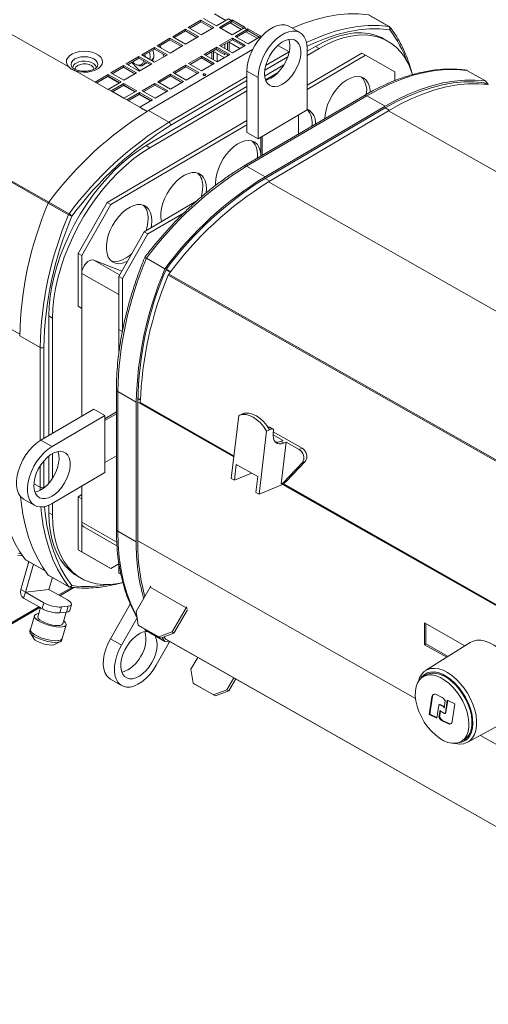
# Model space of a CAD drawing. Header units: millimetres. Extents: x 9 to 1220, y -890 to 456.
# Tile 5 of 10: x 690 to 871, y -748 to -368. Entities that reach past the tile are written whole.
import ezdxf

# ---------------------------------------------------------------- set-up
doc = ezdxf.new("R2010")
doc.units = ezdxf.units.MM

msp = doc.modelspace()

# ---------------------------------------------------------------- linework, layer by layer
at = {"color": 7, "linetype": 'Continuous', "lineweight": 15}
for p, q in [((649.94, -353.13), (709.03, -386.69)), ((760.99, -368.02), (765.98, -370.85)), ((765.98, -370.85), (770.54, -368.18)), ((770.54, -368.18), (771.61, -368.78)), ((832.37, -371.03), (824.53, -366.58)), ((832.49, -371.07), (824.65, -366.62)), ((753.98, -372.13), (749.07, -375.01)), ((758.97, -374.97), (753.98, -372.13)), ((753.98, -372.79), (753.98, -372.13)), ((759.94, -368.63), (755.03, -371.52)), ((755.03, -371.52), (760.02, -374.35)), ((759.94, -369.29), (755.59, -371.84)), ((764.93, -371.47), (759.94, -368.63)), ((759.94, -369.29), (759.94, -368.63)), ((764.36, -371.8), (759.94, -369.29)), ((760.02, -374.35), (764.93, -371.47)), ((771.61, -368.78), (767.05, -371.46)), ((767.05, -371.46), (772.04, -374.29)), ((771.61, -369.44), (767.62, -371.78)), ((771.61, -368.78), (771.61, -369.44)), ((771.96, -369.23), (771.97, -368.57)), ((771.96, -369.23), (776.39, -371.74)), ((771.97, -368.57), (776.96, -371.41)), ((772.04, -374.29), (776.6, -371.62)), ((776.6, -371.62), (777.67, -372.23)), ((778.02, -372.67), (778.03, -372.02)), ((778.03, -372.02), (783.02, -374.85)), ((798.11, -373.41), (793.84, -370.98)), ((748.02, -375.63), (743.11, -378.51)), ((753.01, -378.46), (748.02, -375.63)), ((748.02, -376.28), (748.02, -375.63)), ((749.07, -375.01), (754.06, -377.85)), ((753.98, -372.79), (749.63, -375.33)), ((758.4, -375.3), (753.98, -372.79)), ((754.06, -377.85), (758.97, -374.97)), ((772.06, -375.52), (767.15, -378.4)), ((777.05, -378.35), (772.06, -375.52)), ((772.06, -376.17), (772.06, -375.52)), ((777.67, -372.23), (773.11, -374.9)), ((773.11, -374.9), (778.1, -377.73)), ((777.67, -372.88), (773.67, -375.22)), ((777.67, -372.23), (777.67, -372.88)), ((778.02, -372.67), (782.45, -375.18)), ((778.1, -377.73), (782.66, -375.06)), ((831.95, -376.73), (830.52, -375.92)), ((742.05, -379.13), (737.14, -382.01)), ((742.05, -379.78), (737.71, -382.33)), ((747.04, -381.96), (742.05, -379.13)), ((742.05, -379.78), (742.05, -379.13)), ((746.48, -382.29), (742.05, -379.78)), ((743.11, -378.51), (748.1, -381.35)), ((748.02, -376.28), (743.67, -378.83)), ((744.27, -378.48), (744.67, -379.4)), ((752.44, -378.8), (748.02, -376.28)), ((748.1, -381.35), (753.01, -378.46)), ((766.09, -379.02), (761.19, -381.9)), ((766.09, -379.67), (761.75, -382.22)), ((771.08, -381.85), (766.09, -379.02)), ((766.09, -379.67), (766.09, -379.02)), ((770.52, -382.18), (766.09, -379.67)), ((767.15, -378.4), (772.14, -381.23)), ((772.06, -376.17), (767.71, -378.72)), ((769.18, -379.55), (769.18, -377.86)), ((770.24, -377.23), (770.24, -380.16)), ((774.97, -379.57), (770.55, -377.06)), ((770.81, -377.2), (770.81, -380.48)), ((776.48, -378.68), (772.06, -376.17)), ((772.14, -381.23), (777.05, -378.35)), ((804.1, -378.76), (800.91, -380.63)), ((805.53, -379.57), (800.91, -382.27)), ((800.91, -379.59), (800.91, -403.27)), ((804.1, -378.76), (805.53, -379.57)), ((736.09, -382.63), (731.18, -385.51)), ((736.09, -383.28), (731.75, -385.83)), ((741.08, -385.46), (736.09, -382.63)), ((736.09, -383.28), (736.09, -382.63)), ((740.52, -385.79), (736.09, -383.28)), ((737.14, -382.01), (742.13, -384.84)), ((738.35, -381.95), (738.56, -382.81)), ((739.79, -403.51), (779.86, -380)), ((742.13, -384.84), (747.04, -381.96)), ((760.13, -382.51), (755.22, -385.39)), ((760.13, -383.17), (755.79, -385.72)), ((765.12, -385.35), (760.13, -382.51)), ((760.13, -383.17), (760.13, -382.51)), ((764.56, -385.68), (760.13, -383.17)), ((761.19, -381.9), (766.17, -384.73)), ((764.19, -380.79), (764.19, -383.6)), ((768.96, -383.09), (764.54, -380.58)), ((764.75, -380.7), (764.75, -383.92)), ((765.6, -379.96), (769.18, -381.99)), ((766.17, -384.73), (771.08, -381.85)), ((766.18, -381.51), (766.18, -384.73)), ((769.18, -381.99), (769.18, -381.42)), ((770.24, -382.03), (770.24, -382.34)), ((800.91, -393.7), (822.01, -381.33)), ((800.91, -395.35), (823.43, -382.14)), ((823.43, -382.14), (822.01, -381.33)), ((823.43, -382.14), (834.65, -388.62)), ((730.13, -386.12), (725.22, -389)), ((730.13, -386.78), (725.79, -389.33)), ((735.12, -388.96), (730.13, -386.12)), ((730.13, -386.78), (730.13, -386.12)), ((734.55, -389.29), (730.13, -386.78)), ((731.18, -385.51), (736.17, -388.34)), ((734.71, -385.59), (735.05, -385.78)), ((736.17, -388.34), (741.08, -385.46)), ((737.61, -386.03), (739.25, -385.07)), ((739.31, -385.11), (739.21, -385.09)), ((740.87, -384.12), (741.13, -383.97)), ((740.87, -384.12), (741.13, -383.97)), ((754.17, -386.01), (749.26, -388.89)), ((754.17, -386.66), (749.83, -389.21)), ((759.16, -388.85), (754.17, -386.01)), ((754.17, -386.66), (754.17, -386.01)), ((758.6, -389.18), (754.17, -386.66)), ((755.22, -385.39), (760.21, -388.23)), ((760.21, -388.23), (765.12, -385.35)), ((764.19, -385.47), (764.19, -385.9)), ((791.95, -385.88), (784.49, -390.26)), ((711.67, -388.19), (719.26, -392.5)), ((724.17, -389.62), (719.26, -392.5)), ((724.17, -390.27), (719.83, -392.82)), ((729.16, -392.46), (724.17, -389.62)), ((724.17, -390.27), (724.17, -389.62)), ((728.59, -392.79), (724.17, -390.27)), ((725.22, -389), (730.21, -391.84)), ((730.21, -391.84), (735.12, -388.96)), ((748.21, -389.51), (743.3, -392.39)), ((748.21, -390.16), (743.87, -392.71)), ((753.2, -392.34), (748.21, -389.51)), ((748.21, -390.16), (748.21, -389.51)), ((752.63, -392.67), (748.21, -390.16)), ((749.26, -388.89), (754.25, -391.73)), ((754.25, -391.73), (759.16, -388.85)), ((777.7, -388.28), (781.98, -390.71)), ((777.7, -411.96), (777.7, -388.28)), ((781.98, -414.39), (781.98, -390.71)), ((789.7, -388.85), (784.82, -391.71)), ((834.65, -388.62), (834.65, -391.98)), ((862.45, -388.05), (869.57, -392.1)), ((724.25, -395.34), (719.26, -392.5)), ((724.25, -395.34), (729.16, -392.46)), ((730.23, -393.06), (725.32, -395.94)), ((730.23, -393.72), (725.88, -396.26)), ((735.22, -395.9), (730.23, -393.06)), ((730.23, -393.72), (730.23, -393.06)), ((734.65, -396.23), (730.23, -393.72)), ((742.25, -393.01), (737.34, -395.89)), ((742.25, -393.66), (737.9, -396.21)), ((777.7, -394.25), (738.87, -417.03)), ((747.24, -395.84), (742.25, -393.01)), ((742.25, -393.66), (742.25, -393.01)), ((746.67, -396.17), (742.25, -393.66)), ((743.3, -392.39), (748.29, -395.22)), ((748.29, -395.22), (753.2, -392.34)), ((870.15, -393.4), (869.12, -392.81)), ((869.57, -392.1), (870.58, -393.45)), ((724.25, -395.34), (725.32, -395.94)), ((730.31, -398.78), (725.32, -395.94)), ((730.31, -398.78), (735.22, -395.9)), ((730.31, -398.78), (731.38, -399.38)), ((736.29, -396.5), (731.38, -399.38)), ((736.29, -397.16), (731.94, -399.71)), ((741.28, -399.34), (736.29, -396.5)), ((736.29, -397.16), (736.29, -396.5)), ((740.71, -399.67), (736.29, -397.16)), ((737.34, -395.89), (742.33, -398.72)), ((777.7, -395.89), (740.3, -417.84)), ((742.33, -398.72), (747.24, -395.84)), ((822.95, -397.73), (776.66, -424.89)), ((823.86, -397.81), (777.57, -424.97)), ((823.86, -397.81), (830.99, -401.86)), ((736.37, -402.22), (731.38, -399.38)), ((736.37, -402.22), (741.28, -399.34)), ((784.7, -429.02), (830.99, -401.86)), ((784.7, -429.67), (830.99, -402.51)), ((739.79, -403.51), (747.63, -407.96)), ((800.91, -403.27), (781.98, -414.39)), ((785.95, -431.05), (832.23, -403.56)), ((797.57, -405.24), (797.57, -412.62)), ((832.23, -403.56), (1077.44, -542.84)), ((723.82, -438.94), (777.7, -407.32)), ((725.24, -439.75), (777.7, -408.97)), ((777.7, -411.96), (781.98, -414.39)), ((783.04, -421.14), (783.04, -413.76)), ((783.61, -420.8), (783.61, -413.43)), ((738.87, -417.03), (740.3, -417.84)), ((777.57, -424.97), (784.7, -429.02)), ((785.95, -431.05), (1031.15, -570.33)), ((762.06, -433.66), (761.96, -435.33)), ((708.96, -443.7), (701.11, -439.25)), ((701.34, -438.85), (709.18, -443.31)), ((712.6, -458.59), (723.82, -438.94)), ((714.02, -459.4), (725.24, -439.75)), ((725.24, -439.75), (723.82, -438.94)), ((738.1, -450.3), (758.17, -438.52)), ((739.52, -451.11), (753.5, -442.91)), ((728.28, -467.49), (738.1, -450.3)), ((729.7, -468.3), (739.52, -451.11)), ((739.52, -451.11), (738.1, -450.3)), ((714.02, -459.4), (712.6, -458.59)), ((712.6, -479), (712.6, -458.59)), ((714.02, -479.81), (714.02, -459.4)), ((729.47, -465.42), (718.63, -461.19)), ((738.98, -460.49), (746.11, -464.54)), ((728.28, -474.49), (714.02, -466.39)), ((714.02, -466.39), (714.02, -521.42)), ((746.46, -464.91), (748.15, -465.87)), ((746.6, -464.67), (748.32, -465.65)), ((747.36, -466.99), (992.57, -606.27)), ((747.54, -466.67), (992.75, -605.95)), ((729.7, -468.3), (728.28, -467.49)), ((728.28, -487.91), (728.28, -467.49)), ((729.7, -488.72), (729.7, -468.3)), ((728.28, -474.49), (728.28, -497.48)), ((714.02, -479.81), (712.6, -479)), ((701.35, -482.73), (702.78, -483.54)), ((701.35, -482.73), (701.35, -528.85)), ((702.78, -483.54), (702.78, -528.01)), ((729.7, -488.72), (728.28, -487.91)), ((690.13, -490.45), (697.97, -494.91)), ((727.37, -511.17), (727.37, -565.06)), ((727.91, -511.91), (735.04, -515.96)), ((727.91, -511.91), (727.91, -565.8)), ((735.04, -569.85), (735.04, -515.96)), ((735.6, -569.52), (735.6, -515.63)), ((735.61, -514.4), (736.63, -514.98)), ((736.63, -515.28), (735.61, -514.7)), ((698.32, -530.63), (718.66, -518.69)), ((718.66, -518.69), (722.94, -521.12)), ((722.94, -522.38), (727.37, -519.77)), ((736.78, -516.53), (772.65, -536.91)), ((775.69, -520.6), (776.6, -520.22)), ((702.6, -533.06), (722.94, -521.12)), ((722.94, -523.03), (727.37, -520.43)), ((722.94, -521.12), (722.94, -543.17)), ((774.52, -521.09), (771.65, -545.39)), ((774.52, -521.09), (775.69, -520.6)), ((785.21, -527.16), (782.34, -551.46)), ((786.39, -526.67), (785.21, -527.16)), ((786.08, -525.61), (785.82, -525.72)), ((787.29, -526.3), (786.08, -525.61)), ((787.29, -526.3), (786.39, -526.67)), ((787.68, -526.29), (786.47, -525.61)), ((787.78, -527.74), (787.88, -526.88)), ((798.94, -533.75), (787.82, -527.43)), ((698.32, -530.63), (702.6, -533.06)), ((787.73, -528.54), (791.61, -530.74)), ((790.71, -531.12), (791.61, -530.74)), ((791.92, -531.8), (790.71, -531.12)), ((790.92, -547.51), (792.82, -531.43)), ((791.46, -531.97), (791.51, -531.57)), ((792.82, -531.43), (791.92, -531.8)), ((797.76, -534.24), (792.82, -531.43)), ((797.76, -534.24), (798.94, -533.75)), ((701.35, -536.78), (701.35, -547.24)), ((702.78, -535.81), (702.78, -545.34)), ((727.37, -536.68), (722.94, -539.28)), ((791.64, -547.11), (799.07, -539.29)), ((792.82, -546.62), (800.25, -538.8)), ((800.25, -538.8), (799.07, -539.29)), ((773.58, -540), (772.86, -546.08)), ((781.84, -544.7), (773.58, -540)), ((722.94, -543.17), (702.6, -555.1)), ((772.86, -546.08), (771.65, -545.39)), ((772.86, -546.08), (779.45, -543.34)), ((781.13, -550.77), (781.84, -544.7)), ((791.64, -547.11), (792.82, -546.62)), ((714.02, -548.4), (714.02, -562.28)), ((792.05, -547.43), (782.34, -551.46)), ((791.18, -547.43), (792.36, -546.94)), ((791.55, -547.64), (923.76, -622.74)), ((792.1, -547.05), (792.05, -547.43)), ((691.65, -553.39), (695.93, -555.82)), ((712.6, -552.49), (714.02, -551.65)), ((712.6, -572.9), (712.6, -552.49)), ((714.02, -553.3), (712.6, -552.49)), ((714.02, -573.71), (714.02, -553.3)), ((782.34, -551.46), (781.13, -550.77)), ((701.35, -555.74), (701.35, -558.66)), ((702.78, -555), (702.78, -559.47)), ((701.35, -558.66), (702.78, -559.47)), ((714.85, -564.11), (727.6, -571.35)), ((727.91, -565.8), (735.04, -569.85)), ((723.82, -579.38), (712.6, -572.9)), ((714.02, -573.71), (712.6, -572.9)), ((690.75, -574.48), (689.68, -574.35)), ((692.5, -576.86), (699.96, -581.1)), ((725.24, -580.19), (714.02, -573.71)), ((690.53, -588.29), (693.63, -577.51)), ((692.31, -589.3), (695.42, -578.52)), ((725.24, -580.19), (723.82, -579.38)), ((728.28, -578.41), (725.24, -580.19)), ((728.28, -581.81), (728.28, -577.7)), ((701.11, -582.67), (708.96, -587.12)), ((701.22, -582.76), (709.06, -587.21)), ((702.74, -583.62), (701.41, -588.24)), ((712.45, -583.17), (713.88, -583.98)), ((729.1, -582.28), (728.28, -581.81)), ((729.1, -582.27), (728.28, -581.81)), ((692.31, -589.3), (690.53, -588.29)), ((701.41, -588.24), (692.31, -589.3)), ((692.31, -589.3), (701.41, -588.24)), ((708.54, -592.29), (701.41, -588.24)), ((705.62, -590.63), (710.95, -587.51)), ((740.36, -587.4), (734.94, -596.69)), ((754.26, -595.29), (740.36, -587.4)), ((692.31, -589.3), (691.65, -591.58)), ((691.65, -591.58), (698.78, -595.63)), ((692.31, -589.3), (699.44, -593.35)), ((661.71, -616.4), (697.93, -595.15)), ((698.09, -595.24), (697.08, -598.73)), ((698.78, -595.63), (699.44, -593.35)), ((706.25, -595), (705.6, -597.28)), ((706.25, -595), (708.85, -594.69)), ((708.2, -596.97), (708.85, -594.69)), ((709.44, -596.33), (710.09, -594.06)), ((725.1, -607.27), (732.75, -593.88)), ((754.26, -595.29), (748.84, -604.59)), ((754.77, -596.12), (749.58, -605.04)), ((754.65, -595.53), (754.26, -595.29)), ((695.79, -598.35), (694.26, -603.64)), ((697.06, -598.9), (697.08, -598.73)), ((705.6, -597.28), (708.2, -596.97)), ((706.69, -601.5), (707.99, -597)), ((729.38, -609.7), (735.36, -599.22)), ((734.94, -596.69), (735.83, -602.07)), ((694.21, -603.62), (694.03, -604.26)), ((694.19, -603.84), (694.33, -603.39)), ((694.24, -603.85), (694.26, -603.64)), ((706.46, -607.16), (707.99, -601.87)), ((735.83, -602.07), (743.69, -606.53)), ((735.83, -602.07), (736.57, -602.52)), ((736.57, -602.52), (744.42, -606.98)), ((738.33, -603.52), (738.63, -603.92)), ((846.09, -601.13), (861.66, -609.98)), ((846.09, -609.54), (846.09, -601.13)), ((846.65, -609.21), (846.65, -601.45)), ((694.2, -605.02), (695.54, -607.16)), ((706.33, -607.81), (706.51, -607.17)), ((725.1, -607.27), (729.38, -609.7)), ((738.98, -604.24), (746.11, -608.29)), ((743.69, -606.53), (748.84, -604.59)), ((744.42, -606.98), (743.69, -606.53)), ((749.58, -605.04), (744.42, -606.98)), ((746.11, -608.29), (744.98, -606.77)), ((746.52, -607.57), (745.71, -606.5)), ((746.43, -607.46), (994.3, -748.25)), ((746.66, -607.59), (746.52, -607.57)), ((748.84, -604.59), (749.58, -605.04)), ((703.51, -609.45), (705.79, -608.36)), ((747.87, -608.49), (742.77, -617.43)), ((748.32, -608.53), (746.11, -608.29)), ((846.09, -609.54), (846.65, -609.21)), ((854.65, -614.4), (846.09, -609.54)), ((863.72, -608.68), (846.52, -619.53)), ((855.19, -614.06), (846.65, -609.21)), ((756.08, -619.02), (758.74, -614.45)), ((756.08, -619.02), (756.97, -624.4)), ((769.98, -626.91), (772.64, -622.35)), ((770.71, -627.36), (773.38, -622.77)), ((846.73, -621.18), (845.53, -621.88)), ((725.13, -622.88), (729.41, -625.31)), ((756.97, -624.4), (764.82, -628.86)), ((756.97, -624.4), (757.7, -624.85)), ((757.7, -624.85), (765.55, -629.31)), ((764.82, -628.86), (769.98, -626.91)), ((765.55, -629.31), (764.82, -628.86)), ((770.71, -627.36), (765.55, -629.31)), ((769.98, -626.91), (770.71, -627.36)), ((848.98, -629.59), (847.95, -636.43)), ((849.19, -629.46), (848.16, -636.31)), ((849.19, -629.46), (848.98, -629.59)), ((852.86, -629.92), (850.63, -628.81)), ((850.87, -637.88), (851.62, -632.89)), ((852.16, -632.61), (851.95, -632.74)), ((851.95, -632.74), (853.27, -633.39)), ((852.16, -632.61), (853.48, -633.27)), ((853.48, -633.27), (853.27, -633.39)), ((853.64, -633.99), (854.06, -631.21)), ((854.88, -630.88), (854.13, -635.87)), ((855.05, -630.97), (854.34, -635.75)), ((857.79, -632.33), (854.88, -630.88)), ((856.76, -639.18), (857.79, -632.33)), ((848.16, -636.31), (847.95, -636.43)), ((847.95, -636.43), (850.87, -637.88)), ((848.16, -636.31), (850.9, -637.67)), ((852.1, -634.77), (851.68, -637.55)), ((851.89, -637.43), (851.68, -637.55)), ((852.23, -635.15), (851.89, -637.43)), ((853.8, -636.03), (852.48, -635.37)), ((854.34, -635.75), (854.13, -635.87)), ((862.74, -647.17), (880.6, -637.45)), ((853.09, -638.72), (852.88, -638.85)), ((852.88, -638.85), (855.11, -639.96)), ((853.09, -638.72), (855.32, -639.83)), ((855.32, -639.83), (855.11, -639.96)), ((860.21, -646.89), (861.4, -646.19))]:
    msp.add_line(p, q, dxfattribs=at)
at = {"color": 8, "linetype": 'Continuous', "lineweight": 15}
for p, q in [((765.15, -366.23), (769.57, -368.74)), ((771.21, -369.67), (775.63, -372.18)), ((832.41, -371.06), (832.59, -371.16)), ((832.59, -371.16), (832.9, -371.56)), ((777.27, -373.11), (781.69, -375.63)), ((782.66, -375.06), (783.01, -375.26)), ((597.15, -379.73), (701.31, -438.89)), ((789.6, -378.35), (793.92, -380.8)), ((597.15, -380.15), (701.13, -439.21)), ((793.43, -382.73), (784.52, -387.96)), ((784.89, -386.1), (793.92, -380.8)), ((793.95, -380.82), (793.92, -380.8)), ((724, -390.37), (728.42, -392.89)), ((747.63, -407.96), (777.7, -390.32)), ((730.06, -393.81), (734.48, -396.33)), ((777.7, -391.96), (748.34, -409.18)), ((869.08, -392.81), (870.12, -393.39)), ((736.12, -397.26), (740.54, -399.77)), ((736.37, -402.22), (739.23, -403.84)), ((830.99, -402.51), (832.53, -403.39)), ((784.7, -429.67), (786.53, -430.71)), ((597.15, -436.99), (690.14, -489.81)), ((728.63, -466.87), (718.63, -461.19)), ((697.97, -530.84), (697.97, -494.91)), ((699.39, -494.9), (699.39, -530)), ((772.63, -537.03), (735.6, -516)), ((736.61, -516.15), (772.68, -536.64)), ((776.74, -520.3), (776.6, -520.22)), ((699.39, -538.71), (699.39, -548.79)), ((697.97, -548.8), (697.97, -540.66)), ((695.61, -547.46), (697.97, -548.8)), ((697.98, -550.01), (697.97, -548.8)), ((699.39, -548.79), (699.39, -549.1)), ((923.75, -622.87), (791.41, -547.7)), ((791.84, -547.52), (923.8, -622.48)), ((727.53, -569.95), (714.02, -562.28)), ((735.6, -569.52), (842.65, -630.33)), ((692.41, -576.79), (699.93, -581.06)), ((705.15, -590.37), (710.18, -587.42)), ((709.18, -587.25), (708.96, -587.12)), ((709.67, -587.31), (709.18, -587.25)), ((662.04, -615.66), (697.46, -594.88)), ((738.51, -603.63), (738.98, -604.24)), ((994.23, -748.15), (746.34, -607.35)), ((867.62, -644.51), (984.52, -710.91))]:
    msp.add_line(p, q, dxfattribs=at)
at = {"color": 7, "linetype": 'Continuous', "lineweight": 15, "flags": 128}
for points in [[(795.11, -371.71), (799.5, -369.93), (803.9, -368.47), (808.23, -367.37), (812.47, -366.63), (816.61, -366.25), (820.63, -366.23), (824.53, -366.58)], [(777.7, -388.28), (777.83, -386.39), (778.21, -384.4), (778.84, -382.36), (779.7, -380.33), (780.76, -378.37), (781.99, -376.53), (783.37, -374.86), (784.84, -373.4), (786.39, -372.19), (787.95, -371.28), (789.49, -370.67), (790.97, -370.39), (792.35, -370.45), (793.58, -370.85), (793.84, -370.98)], [(781.98, -390.71), (782.11, -388.82), (782.49, -386.83), (783.12, -384.79), (783.97, -382.76), (785.03, -380.8), (786.27, -378.96), (787.64, -377.29), (789.12, -375.83), (790.66, -374.62), (792.23, -373.71), (793.77, -373.1), (795.25, -372.82), (796.62, -372.88), (797.86, -373.28), (798.92, -374), (799.77, -375.02), (800.4, -376.32), (800.79, -377.86), (800.91, -379.59)], [(830.52, -375.92), (829.51, -375.39), (827.15, -374.45), (824.62, -373.83), (821.96, -373.54), (819.17, -373.59), (816.28, -373.98), (813.31, -374.69), (810.28, -375.73), (807.2, -377.09), (804.1, -378.76)], [(841.46, -389.6), (841.02, -388.24), (839.89, -385.54), (838.53, -383.1), (836.94, -380.93), (835.14, -379.05), (833.13, -377.47), (830.94, -376.2), (828.57, -375.26), (826.05, -374.64), (823.38, -374.35), (820.6, -374.4), (817.71, -374.78), (814.74, -375.5), (811.7, -376.54), (808.62, -377.9), (805.53, -379.57)], [(784.43, -389.27), (784.56, -387.65), (784.93, -385.94), (785.55, -384.2), (786.37, -382.49), (787.38, -380.89), (788.53, -379.43), (789.79, -378.19), (791.11, -377.19), (792.44, -376.48), (793.74, -376.09), (794.95, -376.02), (796.04, -376.28), (796.96, -376.87), (797.68, -377.75), (798.18, -378.9), (798.43, -380.28), (798.43, -381.83), (798.18, -383.5), (797.68, -385.23), (796.96, -386.96), (796.04, -388.63), (794.95, -390.16), (793.74, -391.52), (792.44, -392.65), (791.11, -393.5), (789.79, -394.06), (788.53, -394.29), (787.38, -394.19), (786.37, -393.76), (785.55, -393.03), (784.93, -392.01), (784.56, -390.74), (784.43, -389.27)], [(793.77, -376.08), (793.9, -376.47), (794.15, -377.85), (794.15, -379.4), (793.9, -381.07), (793.4, -382.8), (792.68, -384.53), (791.76, -386.2), (790.68, -387.73), (789.46, -389.09), (788.17, -390.22), (786.84, -391.07), (785.52, -391.63), (784.85, -391.79)], [(709.03, -386.69), (708.39, -385.84), (708.1, -384.93), (708.18, -384), (708.62, -383.11), (709.4, -382.3), (710.48, -381.62), (711.81, -381.09), (713.3, -380.75), (714.89, -380.62), (716.49, -380.7), (718.02, -380.99), (719.39, -381.48), (720.53, -382.13), (721.39, -382.91), (721.92, -383.79), (722.08, -384.71), (721.88, -385.63), (721.32, -386.5), (720.43, -387.27), (719.27, -387.9), (717.88, -388.37), (716.34, -388.64), (714.74, -388.7), (713.15, -388.55), (711.67, -388.19)], [(740.1, -380.93), (740.26, -381.54), (740.39, -382.72)], [(740.39, -382.72), (740.26, -383.75), (740.25, -383.77)], [(741.46, -380.13), (741.71, -381.07), (741.85, -382.32)], [(745.38, -381.67), (745.45, -381.97), (745.6, -382.81)], [(737.91, -384.31), (737.82, -384.71), (737.44, -385.45), (736.84, -385.9), (736.07, -386.03), (735.19, -385.82), (734.28, -385.3), (733.62, -384.73)], [(738.54, -384.67), (738.35, -385.2), (737.85, -385.87), (737.14, -386.22), (736.28, -386.24), (735.33, -385.93), (735.05, -385.78)], [(761.64, -389.45), (761.48, -389.38), (761.29, -389.36), (761.1, -389.39), (760.94, -389.45), (760.83, -389.54), (760.79, -389.65), (760.83, -389.76), (760.94, -389.86), (761.11, -389.92), (761.3, -389.94), (761.49, -389.92), (761.65, -389.85), (761.76, -389.76), (761.79, -389.65), (761.75, -389.54), (761.64, -389.45)], [(807.65, -406.7), (807.78, -405.11), (808.15, -403.22), (808.77, -401.28), (809.6, -399.36), (810.63, -397.5), (811.82, -395.77), (813.15, -394.21), (814.57, -392.87), (816.05, -391.79), (817.53, -390.99), (818.99, -390.5), (820.37, -390.34), (821.63, -390.5), (822.75, -390.99), (823.68, -391.79), (824.41, -392.88), (824.9, -394.22), (825.16, -395.78), (825.19, -396.46)], [(862.45, -388.05), (858.54, -387.7), (854.5, -387.7), (850.35, -388.08), (846.09, -388.81), (841.75, -389.91), (837.34, -391.37), (832.87, -393.17), (828.37, -395.32), (823.86, -397.81)], [(830.99, -401.86), (835.5, -399.37), (840, -397.22), (844.46, -395.42), (848.88, -393.96), (853.22, -392.86), (857.48, -392.13), (861.63, -391.75), (865.67, -391.75), (869.57, -392.1)], [(830.99, -402.51), (835.45, -400.05), (839.9, -397.92), (844.32, -396.13), (848.68, -394.69), (852.98, -393.6), (857.19, -392.86), (861.3, -392.49), (865.3, -392.47), (869.17, -392.82)], [(832.23, -403.56), (836.74, -401.05), (841.22, -398.87), (845.68, -397.03), (850.08, -395.54), (854.42, -394.41), (858.67, -393.63), (862.83, -393.21), (866.87, -393.16), (870.78, -393.47)], [(738.87, -417.03), (735.78, -418.99), (732.7, -421.25), (729.66, -423.77), (726.69, -426.54), (723.8, -429.55), (721.02, -432.77), (718.35, -436.18), (715.83, -439.76), (713.46, -443.48), (711.27, -447.32), (709.26, -451.25), (707.46, -455.25), (705.87, -459.28), (704.51, -463.32), (703.38, -467.35), (702.5, -471.33), (701.86, -475.24), (701.48, -479.04), (701.35, -482.73)], [(765.6, -432.38), (765.57, -431.6), (765.7, -429.8), (766.07, -427.91), (766.68, -425.97), (767.52, -424.05), (768.55, -422.19), (769.74, -420.46), (771.07, -418.9), (772.49, -417.56), (773.97, -416.48), (775.45, -415.68), (776.91, -415.19), (778.29, -415.03), (779.55, -415.19), (780.67, -415.68), (781.6, -416.48), (782.33, -417.57), (782.82, -418.91), (783.04, -420.12)], [(740.3, -417.84), (737.2, -419.8), (734.12, -422.05), (731.09, -424.58), (728.12, -427.35), (725.23, -430.36), (722.44, -433.58), (719.78, -436.99), (717.25, -440.57), (714.89, -444.29), (712.69, -448.13), (710.69, -452.06), (708.89, -456.06), (707.3, -460.09), (705.94, -464.13), (704.81, -468.16), (703.93, -472.14), (703.29, -476.05), (702.91, -479.85), (702.78, -483.54)], [(744.82, -446.36), (744.81, -446.35), (744.56, -444.79), (744.56, -443.06), (744.81, -441.21), (745.31, -439.28), (746.03, -437.35), (746.97, -435.45), (748.08, -433.65), (749.35, -432), (750.73, -430.55), (752.18, -429.33), (753.67, -428.39), (755.14, -427.74), (756.57, -427.41), (757.89, -427.41), (759.09, -427.74), (760.12, -428.39), (760.95, -429.33), (761.56, -430.55), (761.94, -432.01), (762.06, -433.66), (762.06, -433.66)], [(731.57, -461.72), (731.14, -461.92), (729.69, -462.41), (728.31, -462.58), (727.04, -462.41), (725.93, -461.92), (724.99, -461.12), (724.27, -460.04), (723.77, -458.7), (723.52, -457.14), (723.52, -455.41), (723.77, -453.55), (724.27, -451.63), (724.99, -449.69), (725.93, -447.8), (727.04, -446), (728.31, -444.35), (729.69, -442.89), (731.14, -441.68), (732.63, -440.73), (734.1, -440.09), (735.53, -439.76), (736.85, -439.76), (738.05, -440.09), (739.08, -440.73), (739.91, -441.68), (740.52, -442.9), (740.9, -444.35), (741.02, -446), (741.02, -446)], [(741.02, -446), (740.9, -447.8), (740.74, -448.75)], [(733.32, -458.66), (732.68, -459.23), (731.2, -460.32), (729.72, -461.11), (728.26, -461.6), (726.88, -461.77), (725.62, -461.6), (725.41, -461.54)], [(718.63, -461.19), (717.96, -461.1), (717.19, -461.29), (716.4, -461.77), (715.64, -462.48), (714.98, -463.38), (714.46, -464.38), (714.13, -465.41), (714.02, -466.39)], [(775.69, -520.6), (777, -520.27), (778.4, -520.27), (779.86, -520.61), (781.32, -521.28), (782.74, -522.25), (784.09, -523.5), (785.32, -524.99), (786.39, -526.67)], [(785.21, -527.16), (784.14, -525.48), (782.91, -523.99), (781.56, -522.74), (780.14, -521.77), (778.68, -521.1), (777.23, -520.76), (775.82, -520.75), (774.52, -521.09)], [(787.88, -526.88), (787.89, -526.71), (787.87, -526.57), (787.82, -526.44), (787.75, -526.35), (787.66, -526.28), (787.55, -526.25), (787.42, -526.26), (787.29, -526.3)], [(791.92, -531.8), (790.98, -532.08), (790.11, -532.11), (789.34, -531.9), (788.69, -531.45), (788.2, -530.78), (787.87, -529.92), (787.73, -528.89), (787.78, -527.74)], [(691.65, -553.39), (691.36, -553.2), (690.4, -552.33), (689.65, -551.17), (689.14, -549.74), (688.89, -548.1), (688.89, -546.28), (689.14, -544.33), (689.65, -542.31), (690.4, -540.27), (691.36, -538.27), (692.51, -536.36), (693.82, -534.6), (695.25, -533.03), (696.76, -531.69), (698.32, -530.63)], [(702.6, -555.1), (701.04, -555.87), (699.53, -556.31), (698.09, -556.42), (696.78, -556.19), (695.63, -555.63), (694.67, -554.76), (693.93, -553.6), (693.42, -552.17), (693.16, -550.53), (693.16, -548.71), (693.42, -546.76), (693.93, -544.74), (694.67, -542.7), (695.63, -540.7), (696.78, -538.79), (698.09, -537.03), (699.53, -535.46), (701.04, -534.12), (702.6, -533.06)], [(702.6, -552.25), (701.27, -552.88), (699.99, -553.19), (698.81, -553.17), (697.76, -552.83), (696.89, -552.17), (696.22, -551.22), (695.78, -550), (695.59, -548.58), (695.66, -546.99), (695.97, -545.3), (696.53, -543.56), (697.3, -541.84), (698.26, -540.21), (699.39, -538.71), (700.62, -537.4), (701.93, -536.34), (703.27, -535.56), (704.58, -535.09), (705.81, -534.94), (706.93, -535.12), (707.9, -535.62), (708.67, -536.43), (709.23, -537.52), (709.54, -538.84), (709.61, -540.36), (709.42, -542.01), (708.98, -543.73), (708.31, -545.46), (707.44, -547.15), (706.39, -548.72), (705.21, -550.13), (703.93, -551.32), (702.6, -552.25)], [(704.92, -535.01), (704.95, -535.09), (705.26, -536.42), (705.33, -537.93), (705.14, -539.58), (704.7, -541.3), (704.04, -543.04), (703.16, -544.72), (702.11, -546.3), (700.93, -547.7), (699.65, -548.89), (698.32, -549.82)], [(681.77, -545.03), (682.23, -549.78), (682.94, -554.34), (683.91, -558.69), (685.13, -562.81), (686.59, -566.7), (688.3, -570.33), (690.24, -573.7), (692.41, -576.79)], [(698.32, -549.82), (697, -550.45), (696, -550.72)], [(701.11, -582.67), (698.86, -579.46), (696.84, -575.95), (695.08, -572.16), (693.58, -568.11), (692.35, -563.79), (691.38, -559.24), (690.69, -554.47), (690.48, -552.43)], [(701.35, -558.66), (701.48, -562.2), (701.86, -565.55), (702.5, -568.71), (703.38, -571.66), (704.51, -574.36), (705.87, -576.8), (707.46, -578.97), (709.26, -580.85), (711.27, -582.43), (712.45, -583.17)], [(702.78, -559.47), (702.91, -563.01), (703.29, -566.36), (703.93, -569.52), (704.81, -572.47), (705.94, -575.17), (707.3, -577.61), (708.89, -579.78), (710.69, -581.66), (712.69, -583.24), (714.89, -584.51), (717.25, -585.45), (719.78, -586.07), (722.44, -586.36), (725.23, -586.31), (728.12, -585.93), (729.95, -585.52)], [(691.3, -575.29), (691.05, -575.26), (689.39, -575.08)], [(740.36, -587.4), (740.52, -587.15), (740.63, -587.01)], [(708.85, -594.69), (709.42, -594.58), (709.83, -594.4), (710.06, -594.14), (710.11, -593.83), (709.97, -593.48), (709.66, -593.1), (709.17, -592.69), (708.54, -592.29)], [(754.53, -594.91), (754.42, -595.05), (754.26, -595.29)], [(695.76, -598.57), (695.91, -598.11), (696.42, -597.76), (697.24, -597.56), (697.43, -597.53)], [(707.03, -600.3), (707.27, -600.49), (707.81, -601.1), (708.01, -601.65), (707.86, -602.11), (707.36, -602.46), (706.54, -602.67), (705.45, -602.73), (704.15, -602.63), (702.72, -602.39), (701.25, -602.02), (699.81, -601.54), (698.49, -600.97), (697.37, -600.36), (696.51, -599.73), (695.96, -599.12), (695.76, -598.57), (695.76, -598.57)], [(706.69, -601.5), (706.68, -601.54), (706.34, -601.89), (705.68, -602.1), (704.73, -602.17), (703.58, -602.09), (702.29, -601.85), (700.98, -601.49), (699.74, -601.03), (698.65, -600.5), (697.81, -599.94), (697.26, -599.39), (697.06, -598.9)], [(709.44, -596.33), (709.4, -596.42), (709.17, -596.67), (708.76, -596.86), (708.2, -596.97)], [(706.53, -606.91), (706.54, -606.95), (706.38, -607.41), (705.88, -607.76), (705.05, -607.97), (703.95, -608.03), (702.65, -607.94), (701.21, -607.7), (699.72, -607.32), (698.27, -606.84), (696.94, -606.27), (695.81, -605.65), (694.94, -605.01), (694.39, -604.4), (694.19, -603.84)], [(706.46, -607.16), (706.33, -607.4), (705.83, -607.74), (705.01, -607.95), (703.92, -608.01), (702.63, -607.92), (701.2, -607.68), (699.72, -607.31), (698.28, -606.83), (696.96, -606.26), (695.84, -605.64), (694.98, -605.01), (694.44, -604.41), (694.24, -603.85)], [(694.03, -604.26), (694, -604.48), (694.21, -605.04), (694.76, -605.65), (695.62, -606.28), (696.75, -606.9), (698.08, -607.47), (699.53, -607.96), (701.02, -608.34), (702.46, -608.58), (703.77, -608.67), (704.87, -608.61), (705.69, -608.4), (706.2, -608.05), (706.33, -607.81)], [(703.51, -609.45), (703.26, -609.55), (702.48, -609.66), (701.48, -609.63), (700.33, -609.46), (699.12, -609.15), (697.95, -608.74), (696.93, -608.26), (696.12, -607.75), (695.6, -607.24), (695.54, -607.16)], [(725.13, -622.88), (724.57, -622.5), (723.66, -621.55), (722.98, -620.32), (722.53, -618.84), (722.34, -617.14), (722.4, -615.29), (722.72, -613.32), (723.29, -611.29), (724.09, -609.25), (725.1, -607.27)], [(741.03, -616.43), (740, -618.02), (738.83, -619.45), (737.56, -620.67), (736.24, -621.63), (734.91, -622.3), (733.62, -622.66), (732.42, -622.68), (731.36, -622.38), (730.46, -621.76), (729.76, -620.84), (729.3, -619.66), (729.08, -618.26), (729.11, -616.68), (729.39, -615), (729.92, -613.27), (730.66, -611.54), (731.61, -609.89), (732.71, -608.37), (733.94, -607.04), (735.24, -605.95), (736.57, -605.13), (737.89, -604.62), (739.14, -604.43), (739.31, -604.43)], [(742.27, -606.1), (742.64, -606.86), (742.99, -608.16), (743.08, -609.65), (742.93, -611.28), (742.52, -613), (741.88, -614.74), (741.03, -616.43)], [(742.77, -617.43), (741.57, -619.31), (740.23, -621.03), (738.77, -622.55), (737.24, -623.82), (735.68, -624.81), (734.13, -625.5), (732.63, -625.86), (731.23, -625.88), (729.95, -625.57), (728.85, -624.93), (727.94, -623.98), (727.25, -622.75), (726.81, -621.27), (726.61, -619.57), (726.68, -617.72), (727, -615.75), (727.57, -613.72), (728.37, -611.68), (729.38, -609.7)], [(884.19, -628.89), (883.95, -626.78), (883.47, -624.6), (882.76, -622.38), (881.82, -620.17), (880.67, -618.03), (879.35, -615.99), (877.88, -614.1), (876.29, -612.39), (874.62, -610.92), (872.9, -609.7), (871.16, -608.76), (869.45, -608.12), (867.8, -607.81), (866.25, -607.81), (864.82, -608.14), (863.72, -608.68)], [(843.74, -623.66), (844.21, -622.3), (844.97, -620.99), (845.95, -619.94), (847.13, -619.2), (848.48, -618.77), (849.97, -618.66), (851.57, -618.88), (853.24, -619.42), (854.94, -620.26), (856.64, -621.4), (858.3, -622.81), (859.88, -624.45), (861.35, -626.28), (862.67, -628.27), (863.81, -630.37), (864.76, -632.54), (865.48, -634.72), (865.96, -636.87), (866.19, -638.94), (866.16, -640.88), (865.89, -642.65), (865.36, -644.22), (864.6, -645.53), (863.62, -646.58), (862.44, -647.32), (861.09, -647.75), (859.6, -647.86), (858, -647.64), (857.78, -647.59)], [(863.19, -639.52), (862.96, -637.55), (862.49, -635.51), (861.78, -633.43), (860.85, -631.38), (859.72, -629.41), (858.43, -627.55), (856.99, -625.87), (855.46, -624.39), (853.86, -623.16), (852.24, -622.21), (850.64, -621.55), (849.08, -621.21), (847.63, -621.2), (846.3, -621.51), (845.13, -622.14), (844.16, -623.07), (843.39, -624.28), (842.87, -625.73), (842.58, -627.4), (842.55, -629.24), (842.78, -631.21), (843.25, -633.26), (843.96, -635.33), (844.89, -637.38), (846.02, -639.36), (847.32, -641.21), (848.75, -642.9), (850.28, -644.37), (851.88, -645.6), (853.5, -646.56), (855.11, -647.21), (856.66, -647.55), (858.12, -647.56), (859.44, -647.25), (860.61, -646.62), (861.59, -645.7), (862.35, -644.49), (862.88, -643.03), (863.16, -641.36), (863.19, -639.52)], [(859.18, -647.34), (860.41, -647.14), (861.65, -646.62), (862.71, -645.8), (863.57, -644.69), (864.21, -643.32), (864.6, -641.73), (864.75, -639.95), (864.65, -638.02), (864.31, -635.99), (863.72, -633.9), (862.9, -631.82), (861.88, -629.77), (860.68, -627.82), (859.32, -626), (857.84, -624.36), (856.26, -622.95), (854.64, -621.78), (853, -620.89), (851.39, -620.31), (849.84, -620.03), (848.39, -620.08), (847.08, -620.44), (845.92, -621.12), (844.96, -622.09), (844.64, -622.55)], [(864.38, -638.82), (864.15, -636.85), (863.68, -634.81), (862.97, -632.73), (862.04, -630.68), (860.91, -628.71), (859.62, -626.85), (858.19, -625.17), (856.65, -623.69), (855.06, -622.46), (853.43, -621.51), (851.83, -620.85), (850.28, -620.51), (848.82, -620.5), (847.49, -620.81), (846.73, -621.18)], [(861.4, -646.19), (861.8, -645.93), (862.78, -645), (863.54, -643.79), (864.07, -642.33), (864.35, -640.66), (864.38, -638.82)]]:
    msp.add_lwpolyline(points, dxfattribs=at)
at = {"color": 8, "linetype": 'Continuous', "lineweight": 15, "flags": 128}
for points in [[(800.66, -377.21), (802.9, -376.18), (807.34, -374.38), (811.74, -372.93), (816.07, -371.83), (820.31, -371.09), (824.45, -370.7), (828.48, -370.69), (832.37, -371.03)], [(832.71, -372.35), (828.86, -372.01), (824.87, -372.02), (820.77, -372.4), (816.57, -373.13), (812.28, -374.22), (807.93, -375.66), (803.52, -377.45), (800.88, -378.68)], [(720, -386.56), (720.06, -386.44), (720.23, -385.67), (720.04, -384.9), (719.52, -384.19), (718.69, -383.58), (717.62, -383.11), (716.37, -382.82), (715.04, -382.72), (713.71, -382.83), (712.48, -383.13), (711.42, -383.61)], [(711.42, -383.61), (710.61, -384.23), (710.11, -384.95), (709.94, -385.72), (710.13, -386.48), (710.16, -386.54)], [(719.58, -387.09), (719.57, -386.8), (719.29, -386.08), (718.66, -385.43), (717.75, -384.91), (716.62, -384.57), (715.37, -384.41), (714.09, -384.47), (712.9, -384.74), (711.88, -385.18)], [(718.65, -387.63), (718.65, -387.42), (718.4, -386.76), (717.79, -386.18), (716.89, -385.74), (715.79, -385.5), (714.61, -385.48), (713.49, -385.68), (712.54, -386.08)], [(708.96, -587.12), (706.7, -583.91), (704.69, -580.41), (702.93, -576.62), (701.42, -572.56), (700.19, -568.25), (699.22, -563.7), (698.53, -558.93), (698.28, -556.42)], [(699.69, -556.28), (699.94, -558.82), (700.62, -563.55), (701.58, -568.05), (702.81, -572.32), (704.29, -576.34), (706.03, -580.1), (708.03, -583.57), (710.26, -586.74)], [(727.91, -565.8), (728.05, -570.98), (728.47, -575.97), (729.17, -580.76), (730.14, -585.32), (731.39, -589.65), (732.9, -593.72), (734.68, -597.52), (735.26, -598.6)]]:
    msp.add_lwpolyline(points, dxfattribs=at)
at = {"color": 7, "linetype": 'Continuous', "lineweight": 15}
for centre, radius, start, end in [((820.36, -451.88), 96.34, 120.1541, 120.4011), ((819.98, -451.89), 95.59, 120.1541, 120.4011), ((825.35, -454.71), 96.34, 120.1541, 120.4011), ((826.42, -455.32), 96.34, 120.1541, 120.4011), ((831.75, -371.89), 1.06, 334.8088, 54.3678), ((832.32, -371.37), 0.338, 37.3815, 82.6044), ((832.15, -371.8), 0.779, 315.7848, 55.5119), ((826.04, -455.33), 95.59, 120.1541, 120.4011), ((831.41, -458.15), 96.34, 120.1541, 120.4011), ((739.31, -382.18), 2.53, 309.158, 3.3295), ((738.72, -382.53), 3.13, 324.337, 3.7998), ((746.53, -375.42), 16.18, 215.7258, 231.8119), ((816.07, -395.76), 7.76, 348.365, 41.9645), ((811.49, -520.09), 136.87, 121.5915, 143.5895), ((798.24, -408.24), 5.93, 354.9918, 63.1564), ((794.94, -408.1), 7.85, 348.6433, 40.4206), ((819.33, -524.55), 136.87, 121.5915, 143.5895), ((820.01, -525.36), 136.5, 121.6693, 143.5116), ((746.82, -409.26), 1.53, 2.6646, 57.8704), ((773.99, -420.44), 7.76, 348.4851, 41.9786), ((850.02, -542.39), 137.97, 121.677, 143.5918), ((856.48, -545.71), 137.01, 121.5987, 143.67), ((753.86, -432.35), 6.8, 355.8216, 44.3826), ((855.86, -545.38), 135.84, 121.593, 143.6057), ((858.71, -548.03), 137.76, 121.8826, 143.8015), ((745.02, -432.62), 15.62, 343.8761, 359.1561), ((829.07, -493.47), 138.97, 157.0348, 178.7571), ((702.71, -439.9), 1.73, 142.7217, 157.8155), ((732.82, -444.7), 6.8, 355.8216, 44.3826), ((836.91, -497.92), 138.97, 157.0348, 178.7571), ((836.04, -497.68), 136.68, 156.9586, 178.8333), ((710.56, -444.35), 1.73, 142.7217, 157.8155), ((711.12, -439.9), 4.37, 240.4143, 258.7758), ((707.09, -446.98), 4.23, 41.3774, 60.384), ((723.7, -444.93), 15.9, 341.8712, 359.0689), ((866.03, -514.74), 138.15, 156.8784, 178.8263), ((874.12, -519), 139.11, 156.955, 178.7497), ((873.49, -518.63), 137.92, 157.0187, 178.7556), ((876.45, -520.97), 139.93, 157.3068, 178.0269), ((748.64, -467.51), 1.38, 142.9408, 158.0046), ((698.67, -493.54), 1.54, 242.8765, 297.6596), ((737.01, -516.2), 0.399, 172.5129, 234.8799), ((776.79, -520.61), 0.43, 63.1678, 117.3071), ((786.27, -525.99), 0.43, 63.1678, 117.3071), ((789.26, -528.05), 3.39, 259.1496, 295.2451), ((795.92, -537.41), 3.67, 329.2007, 59.8896), ((797.1, -536.92), 3.67, 329.2007, 59.8896), ((791.83, -545.68), 1.37, 292.7546, 316.8355), ((698.67, -547.43), 1.54, 242.8765, 297.6596), ((790.66, -546.19), 1.34, 281.1029, 317.0052), ((715.91, -562.53), 1.91, 172.5747, 236.1611), ((813.66, -570.34), 78.06, 179.3981, 195.2379), ((813.49, -570.69), 78.46, 179.3859, 195.4871), ((692.63, -576.63), 0.274, 217.3371, 240.2283), ((701.39, -582.46), 0.343, 217.5115, 240.1873), ((693.33, -589.17), 2.94, 162.5934, 235.1656), ((701.41, -588.24), 0.00118, 162.5934, 235.1656), ((709.38, -586.14), 1.07, 246.4112, 325.6392), ((709.22, -586.92), 0.338, 217.3815, 262.6044), ((709.51, -586.54), 0.784, 245.3742, 344.6865), ((692.31, -589.3), 0.00118, 162.5934, 235.1656), ((705.12, -584.3), 12.99, 240.76, 272.0827), ((705.78, -582.02), 12.99, 240.76, 272.0827), ((726.78, -607.39), 11.97, 326.4649, 13.9565), ((726.04, -608.8), 11.91, 286.7562, 334.1019), ((850.03, -629.66), 1.05, 54.7186, 175.8323), ((850.33, -629.57), 1.15, 130.716, 174.9195), ((851.45, -632.44), 2.89, 25.0911, 60.6599), ((851.83, -632.91), 0.21, 54.7186, 175.8323), ((852.04, -632.79), 0.211, 55.5251, 156.5427), ((852.89, -634.05), 0.761, 4.6372, 59.9641), ((853.15, -633.86), 0.674, 33.1001, 61.359), ((854.3, -636.33), 2.89, 205.0911, 240.6599), ((854.51, -636.2), 2.89, 205.0911, 240.6599), ((852.86, -634.71), 0.761, 184.6372, 239.9641), ((853.92, -635.86), 0.21, 234.7186, 355.8323), ((854.14, -635.74), 0.198, 261.3578, 358.2012), ((855.72, -639.1), 1.05, 234.7186, 355.8323), ((855.97, -638.74), 1.27, 239.514, 288.3603)]:
    msp.add_arc(centre, radius, start, end, dxfattribs=at)
at = {"color": 8, "linetype": 'Continuous', "lineweight": 15}
for centre, radius, start, end in [((795.78, -400.5), 46.44, 19.9844, 37.3238), ((712.77, -387.19), 2.2, 114.1507, 176.0325), ((713.19, -387.62), 1.67, 112.928, 179.8447), ((823.33, -398.54), 0.898, 54.1953, 115.4249), ((777.05, -425.67), 0.874, 53.2521, 116.3793), ((728.24, -511.11), 0.87, 184.2099, 247.7233), ((728.24, -565), 0.87, 184.2183, 247.7224), ((716.06, -541.21), 45.9, 262.7427, 280.3957)]:
    msp.add_arc(centre, radius, start, end, dxfattribs=at)
at = {"color": 7, "linetype": 'Continuous', "lineweight": 15}
for points, knots in [([(841.45, -389.65), (841.14, -388.51), (840.47, -386.06), (839.18, -382.55), (837.65, -379.07), (835.9, -375.83), (834.25, -373.27), (833.17, -371.83), (832.79, -371.33)], [0, 0, 0, 0, 0.161284, 0.346325, 0.531235, 0.715966, 0.900471, 1, 1, 1, 1]), ([(711.67, -388.19), (711.6, -388.17), (711.47, -388.12), (711.27, -388.05), (711.08, -387.98), (710.82, -387.87), (710.52, -387.73), (710.17, -387.55), (709.85, -387.35), (709.55, -387.14), (709.27, -386.92), (709.11, -386.77), (709.03, -386.69)], [0, 0, 0, 0, 0.062417, 0.124763, 0.18711, 0.249527, 0.374701, 0.499875, 0.625265, 0.750655, 0.875328, 1, 1, 1, 1]), ([(719.99, -386.56), (719.98, -386.58), (719.94, -386.68), (719.66, -387.01), (719.06, -387.44), (718.19, -387.84), (717.11, -388.15), (715.9, -388.33), (714.62, -388.35), (713.37, -388.22), (712.24, -387.93), (711.3, -387.54), (710.62, -387.1), (710.26, -386.73), (710.2, -386.6), (710.17, -386.55)], [0, 0, 0, 0, 0.029575, 0.10758, 0.190482, 0.273189, 0.357287, 0.443033, 0.529819, 0.616838, 0.703027, 0.787593, 0.87013, 0.951338, 1, 1, 1, 1]), ([(862.01, -387.91), (861.47, -387.84), (859.76, -387.62), (856.81, -387.46), (853.14, -387.54), (849.38, -387.92), (845.54, -388.59), (841.63, -389.55), (837.67, -390.79), (833.67, -392.31), (829.64, -394.12), (826.06, -395.94), (823.83, -397.22), (822.95, -397.73)], [0, 0, 0, 0, 0.046159, 0.144222, 0.242462, 0.340953, 0.439666, 0.538561, 0.637598, 0.736735, 0.835939, 0.93518, 1, 1, 1, 1]), ([(862.01, -387.92), (862.07, -387.92), (862.22, -387.94), (862.36, -388.01), (862.45, -388.05)], [0, 0, 0, 0, 0.361142, 1, 1, 1, 1]), ([(776.66, -424.89), (775.95, -425.31), (773.89, -426.54), (770.48, -428.77), (766.47, -431.65), (762.49, -434.78), (758.56, -438.12), (754.68, -441.69), (750.88, -445.46), (747.16, -449.43), (743.53, -453.58), (740.59, -457.17), (738.89, -459.39), (738.33, -460.12)], [0, 0, 0, 0, 0.052636, 0.152506, 0.252364, 0.352203, 0.452018, 0.55181, 0.651578, 0.751324, 0.851051, 0.950759, 1, 1, 1, 1]), ([(738.32, -460.13), (738.02, -460.89), (737.01, -463.38), (735.44, -467.63), (733.69, -472.88), (732.14, -478.11), (730.81, -483.31), (729.68, -488.48), (728.78, -493.59), (728.09, -498.62), (727.62, -503.57), (727.4, -507.74), (727.38, -510.25), (727.37, -511.17)], [0, 0, 0, 0, 0.043399, 0.143092, 0.242809, 0.342544, 0.442301, 0.542082, 0.64189, 0.741726, 0.841591, 0.941486, 1, 1, 1, 1]), ([(738.98, -460.49), (738.9, -460.45), (738.74, -460.36), (738.49, -460.22), (738.32, -460.12), (738.34, -460.13), (738.35, -460.14)], [0, 0, 0, 0, 0.205581, 0.411575, 0.824024, 1, 1, 1, 1]), ([(727.37, -565.06), (727.38, -565.89), (727.4, -568.28), (727.6, -572.13), (728.06, -576.57), (728.74, -580.84), (729.64, -584.94), (730.77, -588.85), (732.11, -592.55), (733.62, -595.98), (734.78, -598.05), (735.33, -599.04)], [0, 0, 0, 0, 0.062401, 0.180854, 0.299338, 0.417816, 0.536263, 0.654647, 0.772926, 0.891052, 1, 1, 1, 1]), ([(709.41, -587.33), (710.03, -587.41), (711.8, -587.62), (714.8, -587.76), (718.46, -587.65), (722.21, -587.25), (726.04, -586.53), (728.63, -585.94), (729.95, -585.51), (729.96, -585.51)], [0, 0, 0, 0, 0.095745, 0.275926, 0.456301, 0.636932, 0.817788, 0.998826, 1, 1, 1, 1]), ([(738.98, -604.24), (738.9, -604.18), (738.76, -604.1), (738.67, -603.97), (738.63, -603.92)], [0, 0, 0, 0, 0.617637, 1, 1, 1, 1])]:
    msp.add_open_spline(points, degree=3, knots=knots, dxfattribs=at)

doc.saveas('drawing.dxf')
